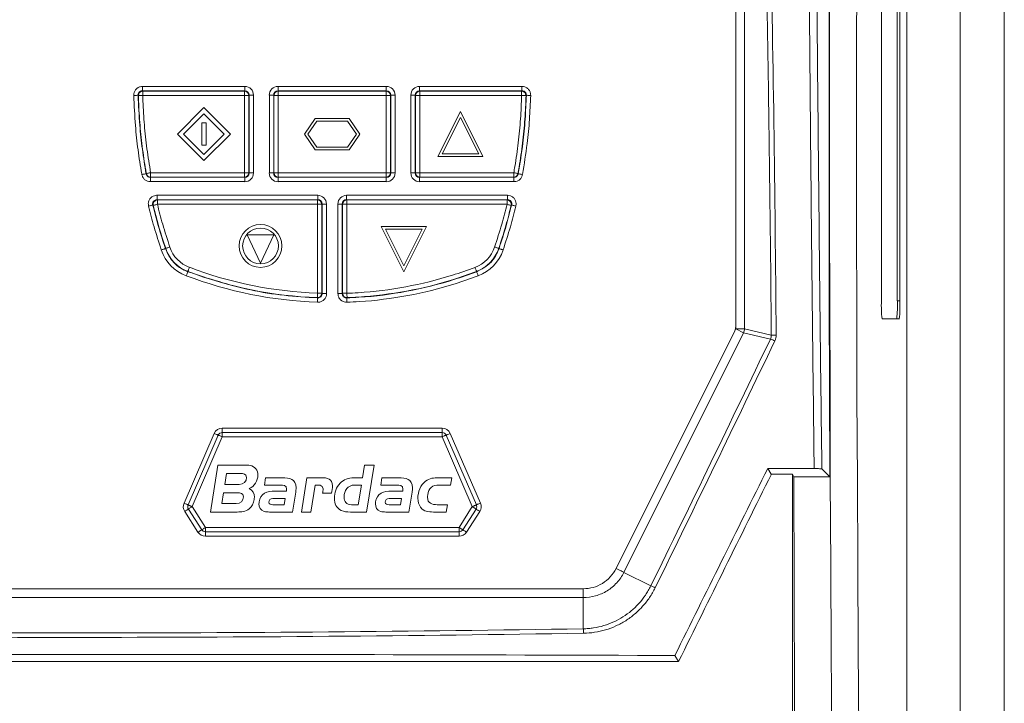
# Model space of a CAD drawing. Header units: millimetres. Extents: x 51 to 855, y 189 to 499.
# Tile 6 of 17: x 150 to 261, y 344 to 421. Entities that reach past the tile are written whole.
import ezdxf

# ---------------------------------------------------------------- set-up
doc = ezdxf.new("R2010")
doc.units = ezdxf.units.MM
doc.header["$LTSCALE"] = 3
doc.layers.add('Layer 1', color=7, linetype='Continuous')

# ---------------------------------------------------------------- blocks, each defined once
blk = doc.blocks.new('block 2')
at = {"layer": 'Layer 1', "lineweight": 0}
for points, knots in [([(0.3938, -0.3317), (0.4208, -0.3446), (0.4337, -0.3678), (0.4337, -0.3975), (0.4337, -0.4039), (0.4332, -0.4099), (0.4321, -0.4164), (0.4278, -0.4433), (0.4154, -0.4703), (0.3938, -0.4875), (0.3674, -0.5086), (0.3345, -0.5113), (0.3021, -0.5113), (0.3021, -0.5113), (0.0972, -0.5113), (0.0972, -0.5113), (0.0972, -0.5113), (0.1544, -0.1516), (0.1544, -0.1516), (0.1544, -0.1516), (0.3577, -0.1516), (0.3577, -0.1516), (0.3722, -0.1516), (0.3868, -0.1521), (0.4014, -0.1548), (0.4396, -0.1624), (0.4607, -0.1909), (0.4607, -0.2292), (0.4607, -0.2707), (0.4337, -0.3166), (0.3938, -0.3317)], [0, 0, 0, 0, 1, 1, 1, 2, 2, 2, 3, 3, 3, 4, 4, 4, 5, 5, 5, 6, 6, 6, 7, 7, 7, 8, 8, 8, 9, 9, 9, 10, 10, 10, 10]), ([(0.3264, -0.2157), (0.3264, -0.2157), (0.2207, -0.2157), (0.2207, -0.2157), (0.2207, -0.2157), (0.2072, -0.2993), (0.2072, -0.2993), (0.2072, -0.2993), (0.3183, -0.2993), (0.3183, -0.2993), (0.3496, -0.2993), (0.3739, -0.2788), (0.3739, -0.2465), (0.3739, -0.219), (0.348, -0.2157), (0.3264, -0.2157)], [0, 0, 0, 0, 1, 1, 1, 2, 2, 2, 3, 3, 3, 4, 4, 4, 5, 5, 5, 5]), ([(1.2944, -0.5113), (1.2944, -0.5113), (1.1699, -0.5113), (1.1699, -0.5113), (1.145, -0.5113), (1.1224, -0.5107), (1.0997, -0.4994), (1.0625, -0.4811), (1.0474, -0.446), (1.0474, -0.4056), (1.0474, -0.363), (1.0615, -0.322), (1.0911, -0.2912), (1.1208, -0.2605), (1.1537, -0.2486), (1.1957, -0.2486), (1.1957, -0.2486), (1.2637, -0.2486), (1.2637, -0.2486), (1.2637, -0.2486), (1.2793, -0.1516), (1.2793, -0.1516), (1.2793, -0.1516), (1.3516, -0.1516), (1.3516, -0.1516), (1.3516, -0.1516), (1.2944, -0.5113), (1.2944, -0.5113)], [0, 0, 0, 0, 1, 1, 1, 2, 2, 2, 3, 3, 3, 4, 4, 4, 5, 5, 5, 6, 6, 6, 7, 7, 7, 8, 8, 8, 9, 9, 9, 9]), ([(0.7508, -0.3592), (0.7508, -0.3592), (0.7265, -0.5113), (0.7265, -0.5113), (0.7265, -0.5113), (0.5497, -0.5113), (0.5497, -0.5113), (0.5362, -0.5113), (0.5222, -0.5107), (0.5092, -0.507), (0.4823, -0.4989), (0.4693, -0.4746), (0.4693, -0.4476), (0.4693, -0.4428), (0.4698, -0.4385), (0.4704, -0.4336), (0.4742, -0.4072), (0.4898, -0.3808), (0.5125, -0.3662), (0.5346, -0.3522), (0.5659, -0.3516), (0.5912, -0.3516), (0.5912, -0.3516), (0.6796, -0.3516), (0.6796, -0.3516), (0.6802, -0.3468), (0.6807, -0.3419), (0.6807, -0.3371), (0.6807, -0.3058), (0.657, -0.3047), (0.6322, -0.3047), (0.6322, -0.3047), (0.5103, -0.3047), (0.5103, -0.3047), (0.5103, -0.3047), (0.5189, -0.2486), (0.5189, -0.2486), (0.5189, -0.2486), (0.6451, -0.2486), (0.6451, -0.2486), (0.7039, -0.2486), (0.7535, -0.2556), (0.7535, -0.3268), (0.7535, -0.3376), (0.7524, -0.3484), (0.7508, -0.3592)], [0, 0, 0, 0, 1, 1, 1, 2, 2, 2, 3, 3, 3, 4, 4, 4, 5, 5, 5, 6, 6, 6, 7, 7, 7, 8, 8, 8, 9, 9, 9, 10, 10, 10, 11, 11, 11, 12, 12, 12, 13, 13, 13, 14, 14, 14, 15, 15, 15, 15]), ([(1.0259, -0.3673), (1.0259, -0.3673), (0.9563, -0.3673), (0.9563, -0.3673), (0.9579, -0.3565), (0.9606, -0.3452), (0.9606, -0.3344), (0.9606, -0.2993), (0.9245, -0.3047), (0.8991, -0.3047), (0.8991, -0.3047), (0.8662, -0.5113), (0.8662, -0.5113), (0.8662, -0.5113), (0.794, -0.5113), (0.794, -0.5113), (0.794, -0.5113), (0.8355, -0.2486), (0.8355, -0.2486), (0.8355, -0.2486), (0.9466, -0.2486), (0.9466, -0.2486), (0.9924, -0.2486), (1.0334, -0.2556), (1.0334, -0.3101), (1.0334, -0.3295), (1.0291, -0.3484), (1.0259, -0.3673)], [0, 0, 0, 0, 1, 1, 1, 2, 2, 2, 3, 3, 3, 4, 4, 4, 5, 5, 5, 6, 6, 6, 7, 7, 7, 8, 8, 8, 9, 9, 9, 9]), ([(1.6434, -0.3592), (1.6434, -0.3592), (1.6191, -0.5113), (1.6191, -0.5113), (1.6191, -0.5113), (1.4422, -0.5113), (1.4422, -0.5113), (1.4287, -0.5113), (1.4147, -0.5107), (1.4017, -0.507), (1.3748, -0.4989), (1.3618, -0.4746), (1.3618, -0.4476), (1.3618, -0.4428), (1.3624, -0.4385), (1.3629, -0.4336), (1.3667, -0.4072), (1.3823, -0.3808), (1.405, -0.3662), (1.4271, -0.3522), (1.4584, -0.3516), (1.4837, -0.3516), (1.4837, -0.3516), (1.5722, -0.3516), (1.5722, -0.3516), (1.5727, -0.3468), (1.5732, -0.3419), (1.5732, -0.3371), (1.5732, -0.3058), (1.5495, -0.3047), (1.5247, -0.3047), (1.5247, -0.3047), (1.4028, -0.3047), (1.4028, -0.3047), (1.4028, -0.3047), (1.4115, -0.2486), (1.4115, -0.2486), (1.4115, -0.2486), (1.5376, -0.2486), (1.5376, -0.2486), (1.5964, -0.2486), (1.646, -0.2556), (1.646, -0.3268), (1.646, -0.3376), (1.645, -0.3484), (1.6434, -0.3592)], [0, 0, 0, 0, 1, 1, 1, 2, 2, 2, 3, 3, 3, 4, 4, 4, 5, 5, 5, 6, 6, 6, 7, 7, 7, 8, 8, 8, 9, 9, 9, 10, 10, 10, 11, 11, 11, 12, 12, 12, 13, 13, 13, 14, 14, 14, 15, 15, 15, 15]), ([(1.9383, -0.3047), (1.9383, -0.3047), (1.8521, -0.3047), (1.8521, -0.3047), (1.7981, -0.3047), (1.7712, -0.3268), (1.7631, -0.3802), (1.762, -0.3862), (1.7615, -0.3926), (1.7615, -0.3986), (1.7615, -0.4449), (1.7965, -0.4552), (1.8364, -0.4552), (1.8364, -0.4552), (1.9141, -0.4552), (1.9141, -0.4552), (1.9141, -0.4552), (1.9054, -0.5113), (1.9054, -0.5113), (1.9054, -0.5113), (1.8068, -0.5113), (1.8068, -0.5113), (1.7685, -0.5113), (1.7334, -0.5086), (1.7086, -0.4751), (1.6941, -0.4552), (1.6876, -0.4309), (1.6876, -0.4061), (1.6876, -0.3587), (1.7081, -0.3036), (1.7469, -0.2745), (1.7771, -0.2519), (1.8122, -0.2486), (1.8483, -0.2486), (1.8483, -0.2486), (1.947, -0.2486), (1.947, -0.2486), (1.947, -0.2486), (1.9383, -0.3047), (1.9383, -0.3047)], [0, 0, 0, 0, 1, 1, 1, 2, 2, 2, 3, 3, 3, 4, 4, 4, 5, 5, 5, 6, 6, 6, 7, 7, 7, 8, 8, 8, 9, 9, 9, 10, 10, 10, 11, 11, 11, 12, 12, 12, 13, 13, 13, 13]), ([(0.3027, -0.3635), (0.3027, -0.3635), (0.197, -0.3635), (0.197, -0.3635), (0.197, -0.3635), (0.184, -0.4471), (0.184, -0.4471), (0.184, -0.4471), (0.2951, -0.4471), (0.2951, -0.4471), (0.3264, -0.4471), (0.3507, -0.4266), (0.3507, -0.3942), (0.3507, -0.3667), (0.3242, -0.3635), (0.3027, -0.3635)], [0, 0, 0, 0, 1, 1, 1, 2, 2, 2, 3, 3, 3, 4, 4, 4, 5, 5, 5, 5]), ([(1.2027, -0.3047), (1.151, -0.3047), (1.1213, -0.3473), (1.1213, -0.3964), (1.1213, -0.4325), (1.1413, -0.4552), (1.1785, -0.4552), (1.1785, -0.4552), (1.2308, -0.4552), (1.2308, -0.4552), (1.2308, -0.4552), (1.2551, -0.3047), (1.2551, -0.3047), (1.2551, -0.3047), (1.2027, -0.3047), (1.2027, -0.3047)], [0, 0, 0, 0, 1, 1, 1, 2, 2, 2, 3, 3, 3, 4, 4, 4, 5, 5, 5, 5]), ([(0.575, -0.4077), (0.5578, -0.4077), (0.5437, -0.4185), (0.5437, -0.4368), (0.5437, -0.4536), (0.5615, -0.4552), (0.5745, -0.4552), (0.5745, -0.4552), (0.6629, -0.4552), (0.6629, -0.4552), (0.6629, -0.4552), (0.6705, -0.4077), (0.6705, -0.4077), (0.6705, -0.4077), (0.575, -0.4077), (0.575, -0.4077)], [0, 0, 0, 0, 1, 1, 1, 2, 2, 2, 3, 3, 3, 4, 4, 4, 5, 5, 5, 5]), ([(1.4675, -0.4077), (1.4503, -0.4077), (1.4363, -0.4185), (1.4363, -0.4368), (1.4363, -0.4536), (1.4541, -0.4552), (1.467, -0.4552), (1.467, -0.4552), (1.5554, -0.4552), (1.5554, -0.4552), (1.5554, -0.4552), (1.563, -0.4077), (1.563, -0.4077), (1.563, -0.4077), (1.4675, -0.4077), (1.4675, -0.4077)], [0, 0, 0, 0, 1, 1, 1, 2, 2, 2, 3, 3, 3, 4, 4, 4, 5, 5, 5, 5])]:
    blk.add_open_spline(points, degree=3, knots=knots, dxfattribs=at)
blk = doc.blocks.new('bardac-logo-vector')
at = {"layer": 'Layer 1'}
blk.add_blockref('block 2', (0, 0), dxfattribs=at)

msp = doc.modelspace()

# ---------------------------------------------------------------- linework, layer by layer
at = {"color": 7, "linetype": 'Continuous', "lineweight": 15}
for p, q in [((256.09, 188.7), (256.09, 498.7)), ((261.09, 188.7), (261.09, 498.7)), ((231.72, 478.48), (231.72, 386.54)), ((230.73, 386.78), (230.73, 476.99)), ((250.09, 213.96), (250.09, 473.24)), ((247.2, 425.7), (247.2, 389.7)), ((249, 389.7), (249, 425.7)), ((249.3, 389.7), (249.3, 425.7)), ((163.66, 413.44), (163.66, 413.94)), ((163.66, 413.94), (175.23, 413.94)), ((175.23, 413.44), (163.66, 413.44)), ((163.7, 412.92), (163.7, 413.41)), ((163.7, 413.41), (175.2, 413.41)), ((175.2, 413.41), (175.23, 413.44)), ((175.2, 412.92), (175.2, 413.41)), ((175.23, 413.44), (175.23, 413.94)), ((178.99, 413.44), (178.99, 413.94)), ((178.99, 413.94), (191.23, 413.94)), ((178.99, 413.44), (179.02, 413.41)), ((191.23, 413.44), (178.99, 413.44)), ((179.02, 412.92), (179.02, 413.41)), ((179.02, 413.41), (191.2, 413.41)), ((191.2, 413.41), (191.23, 413.44)), ((191.2, 412.92), (191.2, 413.41)), ((191.23, 413.44), (191.23, 413.94)), ((194.99, 413.44), (194.99, 413.94)), ((194.99, 413.94), (206.56, 413.94)), ((194.99, 413.44), (195.02, 413.41)), ((206.56, 413.44), (194.99, 413.44)), ((195.02, 412.92), (195.02, 413.41)), ((195.02, 413.41), (206.53, 413.41)), ((206.53, 413.41), (206.56, 413.44)), ((206.53, 412.92), (206.53, 413.41)), ((206.56, 413.44), (206.56, 413.94)), ((163.2, 412.91), (163.17, 412.94)), ((175.2, 412.92), (163.7, 412.92)), ((175.2, 404.19), (175.2, 412.92)), ((175.2, 412.92), (175.7, 412.92)), ((175.73, 412.95), (175.7, 412.92)), ((175.7, 412.92), (175.7, 404.19)), ((175.73, 404.16), (175.73, 412.95)), ((175.73, 412.95), (176.22, 412.95)), ((176.22, 412.95), (176.22, 404.16)), ((178.01, 404.16), (178.01, 412.95)), ((178.5, 412.95), (178.01, 412.95)), ((178.53, 412.92), (178.5, 412.95)), ((178.5, 412.95), (178.5, 404.16)), ((178.53, 404.19), (178.53, 412.92)), ((178.53, 412.92), (179.02, 412.92)), ((179.02, 412.92), (179.02, 404.19)), ((191.2, 412.92), (179.02, 412.92)), ((191.2, 404.19), (191.2, 412.92)), ((191.2, 412.92), (191.7, 412.92)), ((191.73, 412.95), (191.7, 412.92)), ((191.7, 412.92), (191.7, 404.19)), ((191.73, 404.16), (191.73, 412.95)), ((191.73, 412.95), (192.22, 412.95)), ((192.22, 412.95), (192.22, 404.16)), ((194.5, 412.95), (194.01, 412.95)), ((194.01, 404.16), (194.01, 412.95)), ((194.53, 412.92), (194.5, 412.95)), ((194.5, 412.95), (194.5, 404.16)), ((194.53, 404.19), (194.53, 412.92)), ((194.53, 412.92), (195.02, 412.92)), ((195.02, 412.92), (195.02, 404.19)), ((206.53, 412.92), (195.02, 412.92)), ((167.61, 408.56), (170.61, 411.56)), ((168.32, 408.56), (170.61, 410.85)), ((170.61, 411.56), (173.61, 408.56)), ((170.61, 410.85), (172.91, 408.56)), ((197.06, 406.01), (199.61, 411.11)), ((199.61, 411.11), (202.16, 406.01)), ((170.36, 407.31), (170.36, 409.81)), ((170.36, 409.81), (170.86, 409.81)), ((170.86, 407.31), (170.86, 409.81)), ((182, 408.56), (183.2, 410.33)), ((182.37, 408.56), (183.36, 410.03)), ((183.2, 410.33), (187.02, 410.33)), ((183.36, 410.03), (186.86, 410.03)), ((186.86, 410.03), (187.86, 408.56)), ((187.02, 410.33), (188.22, 408.56)), ((197.55, 406.31), (199.61, 410.44)), ((199.61, 410.44), (201.68, 406.31)), ((170.61, 405.56), (167.61, 408.56)), ((170.61, 406.26), (168.32, 408.56)), ((172.91, 408.56), (170.61, 406.26)), ((173.61, 408.56), (170.61, 405.56)), ((183.2, 406.78), (182, 408.56)), ((183.36, 407.08), (182.37, 408.56)), ((187.86, 408.56), (186.86, 407.08)), ((188.22, 408.56), (187.02, 406.78)), ((170.36, 407.31), (170.86, 407.31)), ((187.02, 406.78), (183.2, 406.78)), ((186.86, 407.08), (183.36, 407.08)), ((197.55, 406.31), (201.68, 406.31)), ((197.06, 406.01), (202.16, 406.01)), ((164.59, 404.19), (175.2, 404.19)), ((164.59, 403.7), (164.59, 404.19)), ((175.2, 403.7), (175.2, 404.19)), ((175.7, 404.19), (175.2, 404.19)), ((175.7, 404.19), (175.73, 404.16)), ((176.22, 404.16), (175.73, 404.16)), ((178.01, 404.16), (178.5, 404.16)), ((178.5, 404.16), (178.53, 404.19)), ((179.02, 404.19), (178.53, 404.19)), ((179.02, 404.19), (191.2, 404.19)), ((179.02, 403.7), (179.02, 404.19)), ((191.2, 403.7), (191.2, 404.19)), ((191.7, 404.19), (191.2, 404.19)), ((191.7, 404.19), (191.73, 404.16)), ((192.22, 404.16), (191.73, 404.16)), ((194.01, 404.16), (194.5, 404.16)), ((194.5, 404.16), (194.53, 404.19)), ((195.02, 404.19), (194.53, 404.19)), ((195.02, 404.19), (205.64, 404.19)), ((195.02, 403.7), (195.02, 404.19)), ((205.64, 403.7), (205.64, 404.19)), ((164.57, 403.67), (175.23, 403.67)), ((164.57, 403.18), (164.57, 403.67)), ((175.23, 403.18), (164.57, 403.18)), ((175.2, 403.7), (164.59, 403.7)), ((175.23, 403.67), (175.2, 403.7)), ((175.23, 403.18), (175.23, 403.67)), ((179.02, 403.7), (178.99, 403.67)), ((178.99, 403.67), (191.23, 403.67)), ((178.99, 403.18), (178.99, 403.67)), ((191.23, 403.18), (178.99, 403.18)), ((191.2, 403.7), (179.02, 403.7)), ((191.23, 403.67), (191.2, 403.7)), ((191.23, 403.18), (191.23, 403.67)), ((195.02, 403.7), (194.99, 403.67)), ((194.99, 403.67), (205.66, 403.67)), ((194.99, 403.18), (194.99, 403.67)), ((205.66, 403.18), (194.99, 403.18)), ((205.64, 403.7), (195.02, 403.7)), ((205.66, 403.18), (205.66, 403.67)), ((165.31, 401.14), (165.31, 401.64)), ((165.31, 401.64), (183.48, 401.64)), ((165.31, 401.14), (165.35, 401.11)), ((183.48, 401.14), (165.31, 401.14)), ((165.35, 400.62), (165.35, 401.11)), ((165.35, 401.11), (183.45, 401.11)), ((183.45, 401.11), (183.48, 401.14)), ((183.45, 400.62), (183.45, 401.11)), ((183.48, 401.14), (183.48, 401.64)), ((186.74, 401.64), (186.74, 401.14)), ((186.74, 401.64), (204.92, 401.64)), ((186.74, 401.14), (186.77, 401.11)), ((204.92, 401.14), (186.74, 401.14)), ((186.77, 401.11), (204.88, 401.11)), ((186.77, 401.11), (186.77, 400.62)), ((204.88, 401.11), (204.92, 401.14)), ((204.88, 401.11), (204.88, 400.62)), ((204.92, 401.64), (204.92, 401.14)), ((164.87, 400.5), (164.83, 400.54)), ((183.45, 400.62), (165.35, 400.62)), ((183.45, 390.57), (183.45, 400.62)), ((183.95, 400.62), (183.45, 400.62)), ((183.98, 400.65), (183.95, 400.62)), ((183.95, 400.62), (183.95, 390.57)), ((183.98, 390.54), (183.98, 400.65)), ((184.47, 400.65), (183.98, 400.65)), ((184.47, 400.65), (184.47, 390.54)), ((186.25, 400.65), (185.76, 400.65)), ((185.76, 390.54), (185.76, 400.65)), ((186.28, 400.62), (186.25, 400.65)), ((186.25, 400.65), (186.25, 390.54)), ((186.28, 390.57), (186.28, 400.62)), ((186.77, 400.62), (186.28, 400.62)), ((186.77, 400.62), (186.77, 390.57)), ((204.88, 400.62), (186.77, 400.62)), ((205.4, 400.54), (205.36, 400.5)), ((193.21, 393.01), (190.66, 398.11)), ((195.76, 398.11), (190.66, 398.11)), ((193.21, 393.68), (191.15, 397.81)), ((195.28, 397.81), (191.15, 397.81)), ((195.76, 398.11), (193.21, 393.01)), ((195.28, 397.81), (193.21, 393.68)), ((175.51, 397.16), (178.51, 397.16)), ((175.51, 397.16), (177.01, 393.96)), ((177.01, 393.96), (178.51, 397.16)), ((166.29, 395.64), (166.26, 395.63)), ((203.97, 395.63), (203.94, 395.64)), ((168.79, 393.01), (168.8, 393.04)), ((201.44, 393.01), (201.43, 393.04)), ((183.95, 390.57), (183.45, 390.57)), ((183.95, 390.57), (183.98, 390.54)), ((184.47, 390.54), (183.98, 390.54)), ((186.25, 390.54), (185.76, 390.54)), ((186.77, 390.57), (186.28, 390.57)), ((186.79, 390.08), (186.76, 390.05)), ((249.3, 389.7), (249, 389.7)), ((247.27, 387.7), (248.93, 387.7)), ((247.27, 387.69), (249.23, 387.69)), ((249.23, 387.69), (248.93, 387.7)), ((217.2, 359.48), (230.63, 386.33)), ((230.73, 386.54), (231.62, 386.1)), ((230.73, 386.54), (231.72, 386.54)), ((231.72, 386.54), (234.75, 385.83)), ((231.62, 386.1), (218.09, 359.04)), ((234.65, 385.39), (231.62, 386.1)), ((172.69, 375.34), (172.69, 374.84)), ((172.69, 375.34), (197.54, 375.34)), ((197.54, 374.84), (197.54, 375.34)), ((168.36, 366.87), (171.77, 374.74)), ((168.82, 366.67), (172.23, 374.54)), ((172.69, 374.34), (169.28, 366.47)), ((172.69, 374.84), (172.69, 374.34)), ((172.69, 374.84), (197.54, 374.84)), ((197.54, 374.34), (172.69, 374.34)), ((197.54, 374.34), (197.54, 374.84)), ((200.95, 366.47), (197.54, 374.34)), ((197.99, 374.54), (201.41, 366.67)), ((198.45, 374.74), (201.87, 366.87)), ((234.75, 370.14), (234.35, 370.79)), ((240.47, 370.74), (241.37, 369.83)), ((234.75, 370.14), (237.15, 370.14)), ((237.15, 370.14), (237.31, 369.83)), ((241.37, 369.83), (237.31, 369.83)), ((169.28, 366.47), (170.78, 364.13)), ((199.45, 364.13), (200.95, 366.47)), ((169.94, 363.59), (168.44, 365.93)), ((170.36, 363.86), (168.86, 366.2)), ((201.37, 366.2), (199.87, 363.86)), ((201.79, 365.93), (200.29, 363.59)), ((170.78, 364.13), (199.45, 364.13)), ((170.78, 363.63), (170.78, 364.13)), ((199.45, 364.13), (199.45, 363.63)), ((199.45, 363.63), (170.78, 363.63)), ((170.78, 363.13), (170.78, 363.63)), ((199.45, 363.13), (170.78, 363.13)), ((199.45, 363.63), (199.45, 363.13)), ((218.09, 359.04), (221.13, 357.52)), ((98.2, 357.18), (213.49, 357.18)), ((213.49, 356.2), (98.2, 356.2)), ((213.49, 357.18), (213.49, 356.2)), ((213.49, 352.67), (213.49, 356.2)), ((224.27, 348.98), (223.85, 349.65)), ((87.42, 348.98), (224.27, 348.98))]:
    msp.add_line(p, q, dxfattribs=at)
at = {"color": 106, "linetype": 'Continuous', "lineweight": 15}
for p, q in [((230.63, 386.33), (230.73, 386.54)), ((230.73, 386.54), (230.73, 386.78))]:
    msp.add_line(p, q, dxfattribs=at)
at = {"color": 7, "linetype": 'Continuous', "lineweight": 15, "flags": 128}
for points in [[(241.44, 457.68), (241.39, 448.02), (241.35, 438.33), (241.32, 428.6), (241.3, 418.84), (241.29, 409.08), (241.29, 399.31), (241.31, 389.55), (241.34, 379.81), (241.37, 370.1)], [(242.4, 275.69), (242.25, 284.6), (242.12, 293.64), (241.99, 302.8), (241.88, 312.08), (241.78, 321.45), (241.68, 330.92), (241.6, 340.47), (241.53, 350.09), (241.47, 359.77), (241.42, 369.51), (241.39, 379.28), (241.36, 389.09), (241.34, 398.91), (241.34, 408.75), (241.35, 418.58), (241.37, 428.4), (241.4, 438.19), (241.44, 447.96), (241.49, 457.68)], [(244.53, 455.31), (244.48, 445.83), (244.44, 436.31), (244.41, 426.76), (244.4, 417.19), (244.39, 407.61), (244.4, 398.02), (244.41, 388.45), (244.44, 378.9), (244.48, 369.37), (244.52, 359.89), (244.58, 350.45), (244.65, 341.08), (244.73, 331.77), (244.82, 322.54), (244.92, 313.4), (245.03, 304.36), (245.15, 295.42), (245.28, 286.6), (245.42, 277.91)], [(163.17, 412.94), (163.15, 412.94), (163.11, 412.94), (163.06, 412.94), (163, 412.93), (162.93, 412.93), (162.85, 412.93), (162.77, 412.93), (162.68, 412.93)], [(163.2, 412.91), (163.23, 412.91), (163.26, 412.91), (163.31, 412.91), (163.37, 412.91), (163.45, 412.91), (163.52, 412.92), (163.61, 412.92), (163.7, 412.92)], [(206.53, 412.92), (206.62, 412.92), (206.7, 412.92), (206.78, 412.91), (206.85, 412.91), (206.92, 412.91), (206.97, 412.91), (207, 412.91), (207.03, 412.91)], [(207.06, 412.94), (207.08, 412.94), (207.12, 412.94), (207.17, 412.94), (207.23, 412.93), (207.3, 412.93), (207.38, 412.93), (207.46, 412.93), (207.55, 412.93)], [(163.6, 403.99), (163.68, 404), (163.76, 404.02), (163.84, 404.03), (163.91, 404.04), (163.97, 404.05), (164.02, 404.06), (164.06, 404.07), (164.08, 404.07)], [(164.08, 404.07), (164.08, 404.08), (164.11, 404.1)], [(164.59, 404.19), (164.51, 404.18), (164.42, 404.16), (164.34, 404.15), (164.27, 404.13), (164.21, 404.12), (164.16, 404.12), (164.13, 404.11), (164.11, 404.1)], [(206.12, 404.1), (206.1, 404.11), (206.06, 404.12), (206.01, 404.12), (205.95, 404.13), (205.88, 404.15), (205.81, 404.16), (205.72, 404.18), (205.64, 404.19)], [(206.12, 404.1), (206.14, 404.08), (206.15, 404.07)], [(206.63, 403.99), (206.55, 404), (206.46, 404.02), (206.39, 404.03), (206.32, 404.04), (206.26, 404.05), (206.21, 404.06), (206.17, 404.07), (206.15, 404.07)], [(164.59, 403.7), (164.57, 403.67), (164.57, 403.67)], [(205.66, 403.67), (205.66, 403.67), (205.64, 403.7)], [(164.83, 400.54), (164.81, 400.53), (164.77, 400.52), (164.72, 400.51), (164.66, 400.49), (164.6, 400.48), (164.52, 400.46), (164.44, 400.44), (164.35, 400.42)], [(164.87, 400.5), (164.89, 400.51), (164.93, 400.52), (164.98, 400.53), (165.04, 400.54), (165.11, 400.56), (165.18, 400.58), (165.26, 400.6), (165.35, 400.62)], [(204.88, 400.62), (204.96, 400.6), (205.05, 400.58), (205.12, 400.56), (205.19, 400.54), (205.25, 400.53), (205.3, 400.52), (205.34, 400.51), (205.36, 400.5)], [(205.88, 400.42), (205.79, 400.44), (205.71, 400.46), (205.63, 400.48), (205.56, 400.49), (205.5, 400.51), (205.45, 400.52), (205.42, 400.53), (205.4, 400.54)], [(166.26, 395.63), (166.24, 395.62), (166.2, 395.61), (166.16, 395.59), (166.1, 395.57), (166.03, 395.55), (165.96, 395.52), (165.88, 395.5), (165.79, 395.47)], [(166.29, 395.64), (166.31, 395.64), (166.34, 395.65), (166.39, 395.67), (166.45, 395.69), (166.52, 395.71), (166.59, 395.74), (166.67, 395.77), (166.76, 395.79)], [(203.47, 395.79), (203.56, 395.77), (203.64, 395.74), (203.71, 395.71), (203.78, 395.69), (203.84, 395.67), (203.88, 395.65), (203.92, 395.64), (203.94, 395.64)], [(204.43, 395.47), (204.35, 395.5), (204.27, 395.52), (204.2, 395.55), (204.13, 395.57), (204.07, 395.59), (204.02, 395.61), (203.99, 395.62), (203.97, 395.63)], [(168.61, 392.55), (168.64, 392.63), (168.67, 392.71), (168.7, 392.78), (168.73, 392.85), (168.75, 392.91), (168.77, 392.95), (168.78, 392.99), (168.79, 393.01)], [(168.97, 393.5), (168.94, 393.42), (168.91, 393.34), (168.88, 393.26), (168.86, 393.2), (168.84, 393.14), (168.82, 393.09), (168.81, 393.06), (168.8, 393.04)], [(201.43, 393.04), (201.42, 393.06), (201.41, 393.09), (201.39, 393.14), (201.37, 393.2), (201.34, 393.26), (201.32, 393.34), (201.29, 393.42), (201.26, 393.5)], [(201.44, 393.01), (201.45, 392.99), (201.46, 392.95), (201.48, 392.91), (201.5, 392.85), (201.53, 392.78), (201.56, 392.71), (201.59, 392.63), (201.62, 392.55)], [(183.45, 390.57), (183.45, 390.49), (183.45, 390.4), (183.44, 390.32), (183.44, 390.25), (183.44, 390.19), (183.44, 390.14), (183.44, 390.1), (183.44, 390.08)], [(183.45, 389.56), (183.45, 389.64), (183.46, 389.73), (183.46, 389.81), (183.46, 389.88), (183.46, 389.94), (183.46, 389.99), (183.47, 390.03), (183.47, 390.05)], [(186.76, 390.05), (186.76, 390.03), (186.76, 389.99), (186.77, 389.94), (186.77, 389.88), (186.77, 389.81), (186.77, 389.73), (186.78, 389.64), (186.78, 389.56)], [(186.79, 390.08), (186.79, 390.1), (186.79, 390.14), (186.79, 390.19), (186.79, 390.25), (186.78, 390.32), (186.78, 390.4), (186.78, 390.49), (186.77, 390.57)], [(171.77, 374.74), (171.86, 374.7), (171.95, 374.67), (172.03, 374.63), (172.1, 374.6), (172.16, 374.58), (172.2, 374.56), (172.22, 374.55), (172.23, 374.54)], [(172.23, 374.54), (172.24, 374.54), (172.27, 374.53), (172.31, 374.51), (172.37, 374.49), (172.44, 374.45), (172.52, 374.42), (172.6, 374.38), (172.69, 374.34)], [(197.54, 374.34), (197.63, 374.38), (197.71, 374.42), (197.79, 374.45), (197.86, 374.49), (197.92, 374.51), (197.96, 374.53), (197.99, 374.54), (197.99, 374.54)], [(197.99, 374.54), (198, 374.55), (198.03, 374.56), (198.07, 374.58), (198.13, 374.6), (198.2, 374.63), (198.28, 374.67), (198.36, 374.7), (198.45, 374.74)], [(168.36, 366.87), (168.45, 366.83), (168.54, 366.79), (168.61, 366.76), (168.68, 366.73), (168.74, 366.7), (168.78, 366.68), (168.81, 366.67), (168.82, 366.67)], [(168.82, 366.67), (168.83, 366.66), (168.85, 366.65), (168.9, 366.63), (168.95, 366.61), (169.02, 366.58), (169.1, 366.54), (169.19, 366.51), (169.28, 366.47)], [(168.86, 366.2), (168.86, 366.2), (168.89, 366.22), (168.93, 366.24), (168.98, 366.28), (169.04, 366.32), (169.12, 366.37), (169.2, 366.42), (169.28, 366.47)], [(200.95, 366.47), (201.04, 366.51), (201.13, 366.54), (201.21, 366.58), (201.28, 366.61), (201.33, 366.63), (201.37, 366.65), (201.4, 366.66), (201.41, 366.67)], [(200.95, 366.47), (201.03, 366.42), (201.11, 366.37), (201.18, 366.32), (201.25, 366.28), (201.3, 366.24), (201.34, 366.22), (201.36, 366.2), (201.37, 366.2)], [(201.41, 366.67), (201.42, 366.67), (201.44, 366.68), (201.49, 366.7), (201.54, 366.73), (201.61, 366.76), (201.69, 366.79), (201.78, 366.83), (201.87, 366.87)], [(168.44, 365.93), (168.52, 365.98), (168.6, 366.03), (168.67, 366.08), (168.73, 366.12), (168.79, 366.15), (168.82, 366.18), (168.85, 366.19), (168.86, 366.2)], [(201.37, 366.2), (201.38, 366.19), (201.4, 366.18), (201.44, 366.15), (201.49, 366.12), (201.56, 366.08), (201.63, 366.03), (201.71, 365.98), (201.79, 365.93)], [(170.36, 363.86), (170.37, 363.86), (170.39, 363.88), (170.43, 363.9), (170.48, 363.94), (170.55, 363.98), (170.62, 364.02), (170.7, 364.08), (170.78, 364.13)], [(199.45, 364.13), (199.53, 364.08), (199.61, 364.02), (199.68, 363.98), (199.75, 363.94), (199.8, 363.9), (199.84, 363.88), (199.86, 363.86), (199.87, 363.86)], [(169.94, 363.59), (170.02, 363.64), (170.1, 363.69), (170.17, 363.74), (170.24, 363.78), (170.29, 363.81), (170.33, 363.84), (170.35, 363.85), (170.36, 363.86)], [(199.87, 363.86), (199.88, 363.85), (199.9, 363.84), (199.94, 363.81), (199.99, 363.78), (200.06, 363.74), (200.13, 363.69), (200.21, 363.64), (200.29, 363.59)], [(217.2, 359.48), (217.36, 359.41), (217.51, 359.33), (217.65, 359.26), (217.78, 359.2), (217.89, 359.14), (217.98, 359.1), (218.05, 359.06), (218.09, 359.04)]]:
    msp.add_lwpolyline(points, dxfattribs=at)
at = {"color": 7, "linetype": 'Continuous', "lineweight": 15}
for radius in [2.42, 2.02]:
    msp.add_circle((177.01, 395.92), radius, dxfattribs=at)
for centre, radius, start, end in [((163.71, 412.9), 0.511, 92.0642, 179.471), ((175.19, 412.9), 0.511, 1.9984, 88.0018), ((179.04, 412.9), 0.511, 91.9981, 178.0017), ((191.19, 412.9), 0.511, 1.998, 88.002), ((195.04, 412.9), 0.511, 91.998, 178.002), ((206.51, 412.9), 0.511, 0.5287, 87.9359), ((164.61, 404.21), 0.51, 191.7926, 268.387), ((175.19, 404.21), 0.511, 271.9982, 358.002), ((179.04, 404.21), 0.511, 181.9978, 268.0019), ((191.19, 404.21), 0.511, 271.998, 358.0025), ((195.04, 404.21), 0.511, 181.9975, 268.002), ((205.62, 404.21), 0.51, 271.6133, 348.207), ((165.37, 400.6), 0.512, 92.7096, 191.0628), ((183.44, 400.6), 0.511, 1.9982, 88.0016), ((186.79, 400.6), 0.511, 91.9985, 178.0015), ((204.86, 400.6), 0.512, 348.9373, 87.2905), ((170.3, 396.99), 4.76, 198.7222, 249.2516), ((170.3, 396.99), 4.23, 198.7222, 249.2516), ((170.3, 396.99), 3.74, 198.7222, 249.2516), ((199.93, 396.99), 3.74, 290.7484, 341.2778), ((199.93, 396.99), 4.23, 290.7484, 341.2778), ((199.93, 396.99), 4.76, 290.7484, 341.2778), ((185.11, 436.11), 46.06, 249.2516, 267.9119), ((185.11, 436.11), 45.56, 249.2516, 267.9119), ((185.11, 436.11), 46.58, 249.2516, 267.9518), ((183.44, 390.59), 0.511, 270.001, 357.9109), ((186.79, 390.59), 0.511, 182.0891, 269.999), ((261.62, 389.19), 14.43, 178.0109, 185.9867), ((234.62, 389.2), 14.39, 354.0135, 1.989), ((234.88, 389.19), 14.42, 354.0131, 1.9893), ((229.73, 386.78), 1, 333.4349, 0), ((230.7, 386.55), 1.02, 333.8461, 359.5897), ((234.11, 383.28), 2.17, 61.215, 75.513), ((235.21, 380.99), 4.86, 88.9084, 95.4644), ((172.69, 374.34), 1, 90, 156.5597), ((197.54, 374.34), 1, 23.4403, 90), ((172.69, 374.34), 0.5, 90, 156.5597), ((197.54, 374.34), 0.5, 23.4403, 90), ((169.28, 366.47), 1, 156.5597, 212.6873), ((169.28, 366.47), 0.5, 156.5597, 212.6873), ((200.95, 366.47), 0.5, 327.3127, 23.4403), ((200.95, 366.47), 1, 327.3127, 23.4403), ((170.78, 364.13), 1, 212.6873, 270), ((170.78, 364.13), 0.5, 212.6873, 270), ((199.45, 364.13), 0.5, 270, 327.3127), ((199.45, 364.13), 1, 270, 327.3127), ((219.44, 353.13), 4.71, 62.3956, 68.9772), ((211.51, 352.23), 2.03, 358.1248, 12.3266)]:
    msp.add_arc(centre, radius, start, end, dxfattribs=at)
at = {"color": 7, "linetype": 'Continuous', "lineweight": 15, "extrusion": (2.35118e-09, -2.50513e-14, 1)}
for centre in [(175.2, 412.92), (191.2, 412.92), (183.45, 400.62)]:
    msp.add_ellipse(centre, major_axis=(-0.729, -0.729, 0), ratio=0.970288, start_param=2.371274, end_param=3.911912, dxfattribs=at)
at = {"color": 7, "linetype": 'Continuous', "lineweight": 15}
for centre, major_axis, ratio, start_param, end_param in [((175.2, 412.92), (0.386, 0.386), 0.916626, 5.512866, 7.053504), ((179.02, 412.92), (-0.386, 0.386), 0.916626, 5.512866, 7.053504), ((191.2, 412.92), (0.386, 0.386), 0.916626, 5.512866, 7.053504), ((195.02, 412.92), (-0.386, 0.386), 0.916626, 5.512866, 7.053504), ((175.2, 404.19), (0.386, -0.386), 0.916626, 5.512866, 7.053504), ((179.02, 404.19), (0.386, 0.386), 0.916626, 2.371274, 3.911912), ((191.2, 404.19), (0.386, -0.386), 0.916626, 5.512866, 7.053504), ((195.02, 404.19), (0.386, 0.386), 0.916626, 2.371274, 3.911912), ((183.45, 400.62), (0.386, 0.386), 0.916626, 5.512866, 7.053504), ((186.77, 400.62), (-0.386, 0.386), 0.916626, 5.512866, 7.053504), ((244.48, 345.01), (281.61, 568.95), 0.031297, 1.542113, 1.579326), ((247.07, 345.01), (0, 569.02), 0.017455, 1.526623, 1.581973), ((242.5, 407.24), (0, 300), 0.017455, 1.695845, 1.964353)]:
    msp.add_ellipse(centre, major_axis=major_axis, ratio=ratio, start_param=start_param, end_param=end_param, dxfattribs=at)
at = {"color": 7, "linetype": 'Continuous', "lineweight": 15, "extrusion": (2.35118e-09, -5.41534e-14, 1)}
for centre, major_axis, start_param, end_param in [((179.02, 412.92), (-0.729, 0.729, 0), 5.512866, 7.053504), ((195.02, 412.92), (0.729, -0.729, 0), 2.371274, 3.911912), ((186.77, 400.62), (0.729, -0.729, 0), 2.371274, 3.911912)]:
    msp.add_ellipse(centre, major_axis=major_axis, ratio=0.970288, start_param=start_param, end_param=end_param, dxfattribs=at)
at = {"color": 7, "linetype": 'Continuous', "lineweight": 15, "extrusion": (2.35118e-09, -5.41426e-14, 1)}
msp.add_ellipse((175.2, 404.19), major_axis=(-0.729, 0.729, 0), ratio=0.970288, start_param=2.371274, end_param=3.911912, dxfattribs=at)
at = {"color": 7, "linetype": 'Continuous', "lineweight": 15, "extrusion": (2.35118e-09, -2.50405e-14, 1)}
msp.add_ellipse((179.02, 404.19), major_axis=(0.729, 0.729, 0), ratio=0.970288, start_param=2.371274, end_param=3.911912, dxfattribs=at)
at = {"color": 7, "linetype": 'Continuous', "lineweight": 15, "extrusion": (2.35114e-09, -1.51425e-14, 1)}
msp.add_ellipse((191.2, 404.19), major_axis=(-0.729, 0.729, 0), ratio=0.970288, start_param=2.371274, end_param=3.911912, dxfattribs=at)
at = {"color": 7, "linetype": 'Continuous', "lineweight": 15, "extrusion": (2.35114e-09, 1.51539e-14, 1)}
msp.add_ellipse((195.02, 404.19), major_axis=(0.729, 0.729, 0), ratio=0.970288, start_param=2.371274, end_param=3.911912, dxfattribs=at)
at = {"color": 7, "linetype": 'Continuous', "lineweight": 15}
for points, knots in [([(234.75, 385.83), (234.69, 393.81), (234.6, 401.79), (234.43, 413.73), (234.37, 417.71), (234.23, 425.66), (234.15, 429.63), (233.73, 449.46), (233.28, 465.22), (232.73, 480.88)], [0, 0, 0, 0, 0.25, 0.25, 0.375, 0.375, 0.5, 0.5, 1, 1, 1, 1]), ([(233.28, 480.98), (233.84, 465.31), (234.28, 449.53), (234.79, 425.72), (234.93, 417.76), (235.16, 401.82), (235.24, 393.84), (235.3, 385.85)], [0, 0, 0, 0, 0.5, 0.5, 0.75, 0.75, 1, 1, 1, 1]), ([(239.6, 370.77), (239.49, 380.03), (239.38, 389.29), (239.19, 407.77), (239.11, 416.99), (238.99, 430.81), (238.95, 435.41), (238.88, 444.59), (238.84, 449.17), (238.74, 462.89), (238.68, 472), (238.61, 481.08)], [0, 0, 0, 0, 0.25, 0.25, 0.5, 0.5, 0.625, 0.625, 0.75, 0.75, 1, 1, 1, 1]), ([(239.48, 480.91), (239.54, 471.84), (239.61, 462.74), (239.71, 449.04), (239.74, 444.46), (239.82, 435.29), (239.86, 430.7), (239.97, 416.9), (240.06, 407.69), (240.25, 389.23), (240.35, 379.99), (240.47, 370.74)], [0, 0, 0, 0, 0.25, 0.25, 0.375, 0.375, 0.5, 0.5, 0.75, 0.75, 1, 1, 1, 1]), ([(163.66, 413.94), (163.58, 413.93), (163.39, 413.92), (163.11, 413.79), (162.87, 413.56), (162.7, 413.26), (162.69, 413.04), (162.68, 412.93)], [0, 0, 0, 0, 0.157075, 0.364835, 0.574209, 0.787188, 1, 1, 1, 1]), ([(163.17, 412.94), (163.17, 413), (163.18, 413.11), (163.26, 413.26), (163.38, 413.38), (163.52, 413.44), (163.62, 413.44), (163.66, 413.44)], [0, 0, 0, 0, 0.215878, 0.426999, 0.633062, 0.840089, 1, 1, 1, 1]), ([(163.66, 413.44), (163.66, 413.44), (163.67, 413.43), (163.68, 413.42), (163.7, 413.41)], [0, 0, 0, 0, 0.009267, 1, 1, 1, 1]), ([(207.55, 412.93), (207.55, 413.01), (207.54, 413.2), (207.42, 413.48), (207.2, 413.73), (206.9, 413.9), (206.68, 413.93), (206.56, 413.94)], [0, 0, 0, 0, 0.157076, 0.364836, 0.574208, 0.787187, 1, 1, 1, 1]), ([(206.56, 413.44), (206.62, 413.44), (206.73, 413.43), (206.89, 413.35), (207, 413.22), (207.05, 413.08), (207.06, 412.98), (207.06, 412.94)], [0, 0, 0, 0, 0.215876, 0.427001, 0.633066, 0.840091, 1, 1, 1, 1]), ([(163.6, 403.99), (163.59, 404.01), (163.42, 404.94), (163.14, 406.78), (162.82, 409.73), (162.73, 411.79), (162.68, 412.93)], [0, 0, 0, 0, 0.009266, 0.314383, 0.619501, 1, 1, 1, 1]), ([(163.17, 412.94), (163.22, 411.81), (163.31, 409.77), (163.63, 406.81), (163.93, 405), (164.08, 404.07)], [0, 0, 0, 0, 0.3805, 0.685619, 1, 1, 1, 1]), ([(164.11, 404.1), (164.1, 404.11), (163.94, 405.02), (163.66, 406.82), (163.37, 409.54), (163.24, 411.57), (163.21, 412.69), (163.2, 412.91)], [0, 0, 0, 0, 0.002621, 0.310907, 0.619194, 0.92751, 1, 1, 1, 1]), ([(163.7, 412.92), (163.7, 412.71), (163.74, 411.59), (163.86, 409.58), (164.15, 406.88), (164.44, 405.09), (164.59, 404.19)], [0, 0, 0, 0, 0.07249, 0.380806, 0.689093, 1, 1, 1, 1]), ([(205.64, 404.19), (205.68, 404.43), (205.88, 405.55), (206.16, 407.58), (206.43, 410.25), (206.5, 412.04), (206.53, 412.92)], [0, 0, 0, 0, 0.08151, 0.389827, 0.698113, 1, 1, 1, 1]), ([(207.03, 412.91), (206.99, 412.02), (206.92, 410.22), (206.65, 407.52), (206.36, 405.48), (206.16, 404.34), (206.12, 404.1)], [0, 0, 0, 0, 0.301887, 0.610174, 0.918491, 1, 1, 1, 1]), ([(206.15, 404.07), (206.33, 405.23), (206.67, 407.27), (206.95, 410.24), (207.02, 412.04), (207.06, 412.94)], [0, 0, 0, 0, 0.392519, 0.697638, 1, 1, 1, 1]), ([(207.55, 412.93), (207.51, 412.02), (207.44, 410.2), (207.15, 407.21), (206.82, 405.15), (206.63, 403.99)], [0, 0, 0, 0, 0.302362, 0.607481, 1, 1, 1, 1]), ([(207.06, 412.94), (207.06, 412.94), (207.05, 412.93), (207.04, 412.92), (207.03, 412.91)], [0, 0, 0, 0, 0.009264, 1, 1, 1, 1]), ([(164.57, 403.67), (164.51, 403.67), (164.4, 403.68), (164.25, 403.76), (164.14, 403.89), (164.09, 404), (164.08, 404.07), (164.08, 404.07)], [0, 0, 0, 0, 0.245051, 0.486314, 0.724561, 0.965909, 1, 1, 1, 1]), ([(206.15, 404.07), (206.13, 404.02), (206.11, 403.91), (206, 403.78), (205.85, 403.69), (205.73, 403.67), (205.67, 403.67), (205.66, 403.67)], [0, 0, 0, 0, 0.245049, 0.486313, 0.724558, 0.965908, 1, 1, 1, 1]), ([(163.6, 403.99), (163.6, 403.97), (163.62, 403.85), (163.71, 403.63), (163.94, 403.38), (164.23, 403.21), (164.45, 403.19), (164.57, 403.18)], [0, 0, 0, 0, 0.033486, 0.2734818, 0.5138324, 0.7569834, 1, 1, 1, 1]), ([(205.66, 403.18), (205.68, 403.18), (205.8, 403.18), (206.04, 403.23), (206.32, 403.4), (206.54, 403.66), (206.6, 403.88), (206.63, 403.99)], [0, 0, 0, 0, 0.033486, 0.273482, 0.513835, 0.756985, 1, 1, 1, 1]), ([(165.31, 401.64), (165.27, 401.64), (165.12, 401.63), (164.86, 401.55), (164.59, 401.36), (164.4, 401.09), (164.3, 400.75), (164.34, 400.53), (164.35, 400.42)], [0, 0, 0, 0, 0.071988, 0.255004, 0.43659, 0.62134, 0.810774, 1, 1, 1, 1]), ([(164.83, 400.54), (164.82, 400.59), (164.8, 400.71), (164.84, 400.88), (164.94, 401.02), (165.08, 401.11), (165.21, 401.14), (165.29, 401.14), (165.31, 401.14)], [0, 0, 0, 0, 0.193742, 0.381576, 0.56178, 0.740425, 0.925513, 1, 1, 1, 1]), ([(205.88, 400.42), (205.88, 400.46), (205.91, 400.61), (205.9, 400.87), (205.78, 401.18), (205.56, 401.43), (205.26, 401.6), (205.03, 401.63), (204.92, 401.64)], [0, 0, 0, 0, 0.07199, 0.255009, 0.436596, 0.621342, 0.810774, 1, 1, 1, 1]), ([(204.92, 401.14), (204.98, 401.14), (205.09, 401.13), (205.25, 401.05), (205.36, 400.93), (205.42, 400.77), (205.42, 400.63), (205.4, 400.56), (205.4, 400.54)], [0, 0, 0, 0, 0.193746, 0.381577, 0.561776, 0.740425, 0.925516, 1, 1, 1, 1]), ([(165.79, 395.47), (165.51, 396.34), (164.98, 397.97), (164.55, 399.64), (164.35, 400.42)], [0, 0, 0, 0, 0.532118, 1, 1, 1, 1]), ([(164.83, 400.54), (165.03, 399.76), (165.45, 398.11), (165.98, 396.49), (166.26, 395.63)], [0, 0, 0, 0, 0.467882, 1, 1, 1, 1]), ([(166.29, 395.64), (166.29, 395.64), (165.99, 396.49), (165.49, 398.11), (165.07, 399.75), (164.87, 400.5)], [0, 0, 0, 0, 0.0000117, 0.5383309, 1, 1, 1, 1]), ([(165.35, 400.62), (165.54, 399.87), (165.96, 398.25), (166.48, 396.65), (166.76, 395.79)], [0, 0, 0, 0, 0.461669, 1, 1, 1, 1]), ([(203.47, 395.79), (203.75, 396.65), (204.27, 398.25), (204.69, 399.87), (204.88, 400.62)], [0, 0, 0, 0, 0.538331, 1, 1, 1, 1]), ([(205.36, 400.5), (205.16, 399.75), (204.75, 398.11), (204.22, 396.5), (203.94, 395.64)], [0, 0, 0, 0, 0.461669, 1, 1, 1, 1]), ([(203.97, 395.63), (203.97, 395.63), (204.26, 396.49), (204.78, 398.11), (205.2, 399.76), (205.4, 400.54)], [0, 0, 0, 0, 0.0000115, 0.532118, 1, 1, 1, 1]), ([(205.88, 400.42), (205.68, 399.64), (205.25, 397.97), (204.72, 396.34), (204.43, 395.47)], [0, 0, 0, 0, 0.467882, 1, 1, 1, 1]), ([(166.26, 395.63), (166.46, 395.19), (166.86, 394.31), (167.82, 393.45), (168.52, 393.13), (168.79, 393.01)], [0, 0, 0, 0, 0.382281, 0.764562, 1, 1, 1, 1]), ([(201.44, 393.01), (201.87, 393.22), (202.73, 393.65), (203.56, 394.64), (203.86, 395.35), (203.97, 395.63)], [0, 0, 0, 0, 0.38228, 0.764561, 1, 1, 1, 1]), ([(168.79, 393.01), (171.14, 392.24), (174.7, 391.07), (179.66, 390.28), (182.2, 390.13), (183.47, 390.05)], [0, 0, 0, 0, 0.4931, 0.74655, 1, 1, 1, 1]), ([(186.76, 390.05), (187.22, 390.07), (189.5, 390.17), (193.58, 390.7), (198.01, 391.78), (200.59, 392.7), (201.44, 393.01)], [0, 0, 0, 0, 0.091885, 0.455227, 0.818569, 1, 1, 1, 1]), ([(186.77, 390.57), (187.2, 390.59), (189.43, 390.69), (193.44, 391.21), (197.85, 392.28), (200.41, 393.19), (201.26, 393.5)], [0, 0, 0, 0, 0.085406, 0.451341, 0.817276, 1, 1, 1, 1]), ([(201.43, 393.04), (201.43, 393.04), (200.56, 392.75), (197.99, 391.78), (193.53, 390.73), (189.47, 390.2), (187.22, 390.1), (186.79, 390.08)], [0, 0, 0, 0, 0.000004, 0.182724, 0.548659, 0.914594, 1, 1, 1, 1]), ([(201.62, 392.55), (200.75, 392.24), (198.15, 391.31), (193.67, 390.22), (189.55, 389.68), (187.24, 389.58), (186.78, 389.56)], [0, 0, 0, 0, 0.181431, 0.544773, 0.908115, 1, 1, 1, 1]), ([(183.47, 390.05), (183.47, 390.05), (183.46, 390.06), (183.45, 390.07), (183.44, 390.08)], [0, 0, 0, 0, 0.002831, 1, 1, 1, 1]), ([(183.45, 389.56), (183.53, 389.56), (183.73, 389.57), (184.02, 389.69), (184.27, 389.91), (184.44, 390.2), (184.46, 390.43), (184.47, 390.54)], [0, 0, 0, 0, 0.162001, 0.368463, 0.5766, 0.788383, 1, 1, 1, 1]), ([(183.98, 390.54), (183.97, 390.48), (183.97, 390.37), (183.88, 390.22), (183.76, 390.11), (183.61, 390.05), (183.51, 390.05), (183.47, 390.05)], [0, 0, 0, 0, 0.214733, 0.424668, 0.62944, 0.835076, 1, 1, 1, 1]), ([(185.76, 390.54), (185.77, 390.46), (185.78, 390.26), (185.91, 389.98), (186.14, 389.74), (186.44, 389.58), (186.67, 389.56), (186.78, 389.56)], [0, 0, 0, 0, 0.161999, 0.368458, 0.576598, 0.788382, 1, 1, 1, 1]), ([(186.25, 390.54), (186.25, 390.54), (186.26, 390.55), (186.27, 390.56), (186.28, 390.57)], [0, 0, 0, 0, 0.001461, 1, 1, 1, 1]), ([(186.76, 390.05), (186.7, 390.05), (186.59, 390.05), (186.44, 390.13), (186.32, 390.25), (186.26, 390.4), (186.25, 390.5), (186.25, 390.54)], [0, 0, 0, 0, 0.214736, 0.424672, 0.629445, 0.83508, 1, 1, 1, 1]), ([(235.3, 385.85), (235.3, 385.73), (235.29, 385.62), (235.24, 385.4), (235.2, 385.29), (235.15, 385.19)], [0, 0, 0, 0, 0.5, 0.5, 1, 1, 1, 1]), ([(240.47, 370.74), (240.46, 370.74), (240.37, 370.75), (240.05, 370.76), (239.84, 370.77), (239.6, 370.77)], [0, 0, 0, 0, 0.5, 0.5, 1, 1, 1, 1]), ([(213.49, 357.18), (213.87, 357.21), (214.64, 357.28), (215.69, 357.76), (216.61, 358.49), (217, 359.15), (217.2, 359.48)], [0, 0, 0, 0, 0.249527, 0.499428, 0.749493, 1, 1, 1, 1]), ([(218.09, 359.04), (217.98, 358.83), (217.86, 358.62), (217.59, 358.23), (217.44, 358.04), (217.12, 357.7), (216.95, 357.53), (216.58, 357.23), (216.39, 357.09), (215.99, 356.84), (215.78, 356.73), (215.34, 356.54), (215.12, 356.46), (214.43, 356.27), (213.96, 356.2), (213.49, 356.2)], [0, 0, 0, 0, 0.125, 0.125, 0.25, 0.25, 0.375, 0.375, 0.5, 0.5, 0.625, 0.625, 0.75, 0.75, 1, 1, 1, 1]), ([(213.49, 352.67), (213.58, 352.67), (213.69, 352.67), (213.88, 352.68), (213.98, 352.69), (214.28, 352.71), (214.47, 352.74), (215.06, 352.83), (215.44, 352.91), (216.2, 353.14), (216.58, 353.28), (217.3, 353.61), (217.65, 353.8), (218.32, 354.22), (218.64, 354.46), (219.25, 354.98), (219.53, 355.25), (220.06, 355.84), (220.3, 356.15), (220.64, 356.65), (220.74, 356.82), (220.9, 357.08), (220.94, 357.16), (221.04, 357.34), (221.08, 357.43), (221.13, 357.52)], [0, 0, 0, 0, 0.03125, 0.03125, 0.0625, 0.0625, 0.125, 0.125, 0.25, 0.25, 0.375, 0.375, 0.5, 0.5, 0.625, 0.625, 0.75, 0.75, 0.875, 0.875, 0.9375, 0.9375, 0.96875, 0.96875, 1, 1, 1, 1]), ([(221.62, 357.3), (221.43, 356.92), (221.22, 356.55), (220.75, 355.85), (220.49, 355.52), (219.93, 354.9), (219.63, 354.61), (218.98, 354.06), (218.64, 353.81), (217.94, 353.36), (217.57, 353.17), (216.81, 352.82), (216.41, 352.67), (215.2, 352.31), (214.38, 352.18), (213.53, 352.17)], [0, 0, 0, 0, 0.125, 0.125, 0.25, 0.25, 0.375, 0.375, 0.5, 0.5, 0.625, 0.625, 0.75, 0.75, 1, 1, 1, 1]), ([(213.53, 352.17), (194.35, 351.86), (175.12, 351.7), (146.23, 351.7), (136.59, 351.74), (117.35, 351.9), (107.75, 352.01), (98.16, 352.17)], [0, 0, 0, 0, 0.5, 0.5, 0.75, 0.75, 1, 1, 1, 1]), ([(98.2, 352.67), (117.38, 352.36), (136.59, 352.2), (175.1, 352.2), (194.31, 352.36), (213.49, 352.67)], [0, 0, 0, 0, 0.5, 0.5, 1, 1, 1, 1]), ([(223.85, 349.65), (201.25, 349.74), (178.58, 349.78), (133.11, 349.78), (110.44, 349.74), (87.84, 349.65)], [0, 0, 0, 0, 0.5, 0.5, 1, 1, 1, 1])]:
    msp.add_open_spline(points, degree=3, knots=knots, dxfattribs=at)
for points in [[(221.13, 357.52), (225.68, 366.8), (230.19, 376.09), (234.65, 385.39)], [(235.15, 385.19), (230.69, 375.89), (226.18, 366.59), (221.62, 357.3)], [(234.65, 385.39), (234.72, 385.52), (234.75, 385.68), (234.75, 385.83)], [(234.35, 370.79), (230.85, 363.76), (227.35, 356.71), (223.85, 349.65)], [(239.6, 370.77), (237.85, 370.78), (236.1, 370.79), (234.35, 370.79)], [(241.37, 370.1), (241.37, 370.01), (241.37, 369.92), (241.37, 369.83)]]:
    msp.add_open_spline(points, degree=3, dxfattribs=at)

# ---------------------------------------------------------------- block references
at = {"xscale": 14.74023266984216, "yscale": 14.74023266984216, "zscale": 14.74023266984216}
msp.add_blockref('bardac-logo-vector', (169.92, 373.4), dxfattribs=at)

doc.saveas('drawing.dxf')
